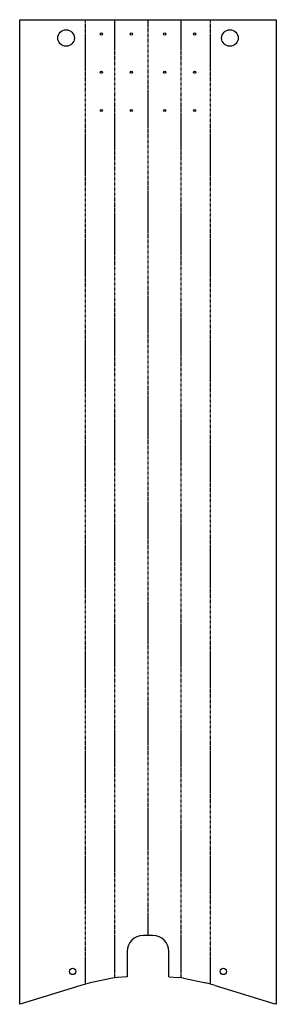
# Model space of a CAD drawing. Header units: millimetres. Extents: x 0 to 806, y 0 to 3091.
import ezdxf

# ---------------------------------------------------------------- set-up
doc = ezdxf.new("R2010")
doc.units = ezdxf.units.MM
doc.linetypes.add('SLD-İki-Kısa-Kesik-Çizgili-Uzun-Kesik-Çizgi', pattern=[15.748, 8.128, -1.524, 1.524, -1.524, 1.524, -1.524])
doc.linetypes.add('SLD-Sürekli', pattern=[0])

msp = doc.modelspace()

# ---------------------------------------------------------------- linework, layer by layer
at = {"color": 7, "linetype": 'SLD-Sürekli', "lineweight": 25}
for p, q in [((0.4, 0.4), (0.4, 3091.5)), ((0.4, 3091.5), (5, 3091.5)), ((5, 3091.5), (801.8, 3091.5)), ((801.8, 3091.5), (806.4, 3091.5)), ((806.4, 3091.5), (806.4, 0.4)), ((419, 216.5), (387.8, 216.5)), ((337.8, 166.5), (337.8, 87.1)), ((469, 87.1), (469, 166.5)), ((221.7, 68.3), (192, 59)), ((292.2, 82.2), (221.7, 68.3)), ((307.1, 84.7), (292.2, 82.2)), ((337.8, 87.1), (307.1, 84.7)), ((469, 87.1), (499.7, 84.7)), ((514.5, 82.2), (499.7, 84.7)), ((514.5, 82.2), (585.1, 68.3)), ((614.8, 59), (585.1, 68.3)), ((192, 59), (5, 1.8)), ((614.8, 59), (801.8, 1.8)), ((5, 1.8), (0.4, 0.4)), ((806.4, 0.4), (801.8, 1.8))]:
    msp.add_line(p, q, dxfattribs=at)
at = {"color": 7, "linetype": 'SLD-İki-Kısa-Kesik-Çizgili-Uzun-Kesik-Çizgi'}
for p, q in [((206.8, 63.7), (206.8, 3091.5)), ((299.7, 83.4), (299.7, 3091.5)), ((403.4, 216.5), (403.4, 3091.5)), ((507.1, 83.4), (507.1, 3091.5)), ((600, 63.7), (600, 3091.5))]:
    msp.add_line(p, q, dxfattribs=at)
at = {"color": 7, "linetype": 'SLD-Sürekli', "lineweight": 25}
for centre, radius in [((146.2, 3034), 26), ((257, 3046.5), 3.4), ((350.8, 3046.5), 3.4), ((456, 3046.5), 3.4), ((549.8, 3046.5), 3.4), ((660.6, 3034), 26), ((257, 2926.5), 3.4), ((350.8, 2926.5), 3.4), ((456, 2926.5), 3.4), ((549.8, 2926.5), 3.4), ((257, 2806.5), 3.4), ((350.8, 2806.5), 3.4), ((456, 2806.5), 3.4), ((549.8, 2806.5), 3.4), ((167, 103.6), 10), ((639.8, 103.6), 10)]:
    msp.add_circle(centre, radius, dxfattribs=at)
for centre, start, end in [((387.8, 166.5), 90, 180), ((419, 166.5), 0, 90)]:
    msp.add_arc(centre, 50, start, end, dxfattribs=at)

doc.saveas('drawing.dxf')
